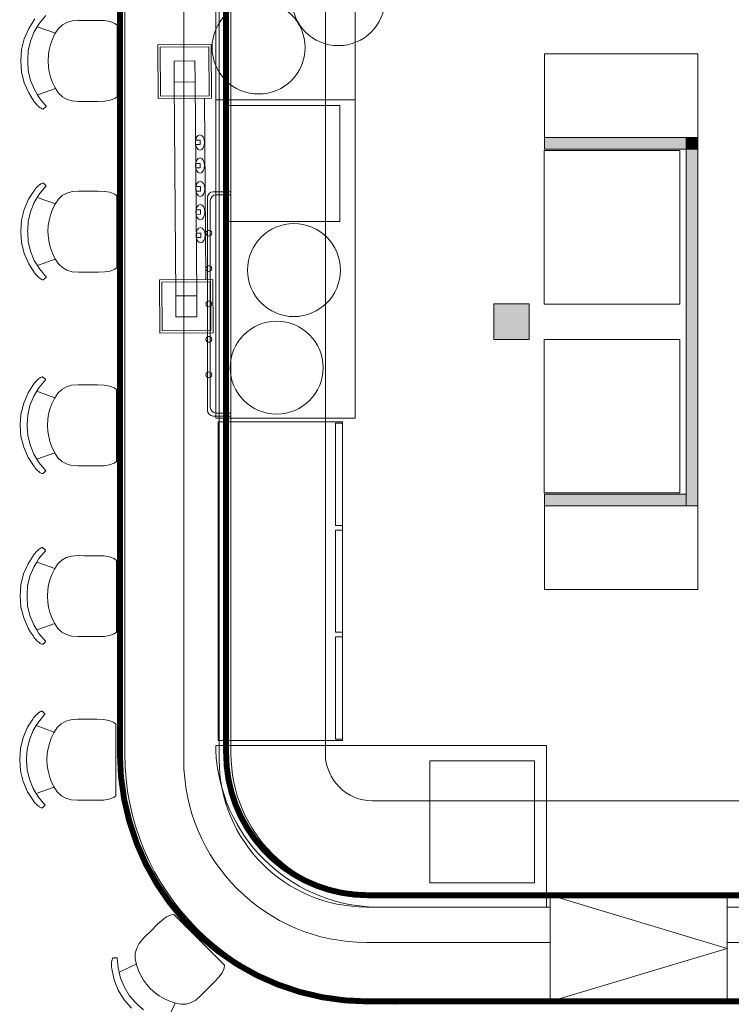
# Model space of a CAD drawing. Header units: millimetres. Extents: x -750 to 72845, y -24282 to 18874.
# Tile 74 of 154: x 54891 to 57955, y 6233 to 10472. Entities that reach past the tile are written whole.
import ezdxf

# ---------------------------------------------------------------- set-up
doc = ezdxf.new("R2010")
doc.units = ezdxf.units.MM
doc.header["$MEASUREMENT"] = 0
doc.linetypes.add('DASHED', pattern=[19.05, 12.7, -6.35])
doc.layers.add('E Floor Lighting', color=5, linetype='DASHED')
doc.layers.add('IRISH HOUSE_HYD AIRPORT_DRAINAGE LAYOUT 1$0$GREY SCALE', color=8, linetype='Continuous')
doc.layers.add('IRISH HOUSE_HYD AIRPORT_DRAINAGE LAYOUT 1$0$GREYSCALE', color=8, linetype='Continuous', lineweight=0)
doc.layers.add('M-MEP-ELPR-EQUIP', color=6, linetype='Continuous', lineweight=20)

# ---------------------------------------------------------------- blocks, each defined once
blk = doc.blocks.new('IRISH HOUSE_HYD AIRPORT_DRAINAGE LAYOUT 1$0$FLOOR PLAN')
at = {"layer": 'IRISH HOUSE_HYD AIRPORT_DRAINAGE LAYOUT 1$0$GREYSCALE', "lineweight": 0}
for points in [[(7149.8, 9964.3), (7760.8, 9964.3), (7760.8, 9914.3), (7149.8, 9914.3)], [(7760.8, 9964.3), (7810.8, 9964.3), (7810.8, 9914.3), (7760.8, 9914.3)], [(7760.8, 9914.3), (7810.8, 9914.3), (7810.8, 9964.3), (7760.8, 9964.3)], [(7760.8, 9914.2), (7810.8, 9914.2), (7810.8, 9964.2), (7760.8, 9964.2)], [(7760.8, 9914.3), (7810.8, 9914.3), (7810.8, 8379.3), (7760.8, 8379.3)], [(7149.8, 8429.3), (7760.8, 8429.3), (7760.8, 8379.3), (7149.8, 8379.3)]]:
    blk.add_hatch(color=8, dxfattribs=at).paths.add_polyline_path(points)
at = {"layer": 'IRISH HOUSE_HYD AIRPORT_DRAINAGE LAYOUT 1$0$GREYSCALE', "lineweight": 0, "ltscale": 0.25}
h = blk.add_hatch(color=8, dxfattribs=at)
h.dxf.hatch_style = 1
h.paths.add_polyline_path([(6932, 9247.9), (6932, 9095.5), (7084.4, 9095.5), (7084.4, 9247.9)])
at = {"layer": 'IRISH HOUSE_HYD AIRPORT_DRAINAGE LAYOUT 1$0$GREYSCALE', "color": 8, "lineweight": 0, "ltscale": 0.25}
for p, q in [((5343.3, 11111.3), (5343.3, 7312.2)), ((5800.5, 7312.2), (5800.5, 11111.3)), ((5800.5, 11111.3), (5800.5, 7312.2)), ((6206.9, 7312.2), (6206.9, 11111.3)), ((7149.8, 10324.3), (7810.8, 10324.3)), ((7149.8, 10324.3), (7810.8, 10324.3)), ((7149.8, 9964.2), (7149.8, 10324.3)), ((7810.8, 10324.3), (7810.8, 9964.2)), ((7810.8, 9964.2), (7149.8, 9964.2)), ((5724.3, 9730.5), (5800.5, 9730.5)), ((5737, 9717.8), (5800.5, 9717.8)), ((5698.9, 8790.7), (5698.9, 9705.1)), ((5711.6, 8803.4), (5711.6, 9692.4)), ((6932, 9247.9), (7084.4, 9247.9)), ((6932, 9095.5), (6932, 9247.9)), ((7084.4, 9247.9), (7084.4, 9095.5)), ((7084.4, 9095.5), (6932, 9095.5)), ((5800.5, 8778), (5737, 8778)), ((5800.5, 8765.3), (5724.3, 8765.3)), ((7810.8, 8379.4), (7149.8, 8379.4)), ((7149.8, 8379.4), (7149.8, 8019.3)), ((7149.8, 8379.3), (7810.8, 8379.3)), ((7810.8, 8019.3), (7810.8, 8379.4)), ((7149.8, 8019.3), (7810.8, 8019.3)), ((7149.8, 8019.3), (7810.8, 8019.3)), ((11786.7, 7109), (6410.1, 7109)), ((7174.4, 6702.6), (6410.1, 6702.6)), ((6410.1, 6702.6), (11786.7, 6702.6)), ((7174.4, 6245.4), (7174.4, 6702.6)), ((7936.4, 6702.6), (7174.4, 6702.6)), ((7174.4, 6702.6), (7174.4, 6245.4)), ((7936.4, 6245.4), (7936.4, 6702.6)), ((7936.4, 6245.4), (7936.4, 6702.6)), ((7936.4, 6702.6), (11787.1, 6702.6)), ((6410.1, 6245.4), (7174.4, 6245.4)), ((7174.4, 6245.4), (7936.4, 6245.4)), ((11787.1, 6245.4), (7936.4, 6245.4))]:
    blk.add_line(p, q, dxfattribs=at)
at = {"layer": 'IRISH HOUSE_HYD AIRPORT_DRAINAGE LAYOUT 1$0$GREYSCALE', "color": 8, "lineweight": 0, "ltscale": 0.2}
for p, q in [((5597.3, 7286.8), (5597.3, 11136.7)), ((5749.7, 11136.7), (5749.7, 7286.8)), ((5735.2, 7346.7), (5735.2, 7327)), ((7159.2, 7346.7), (5735.2, 7346.7)), ((7159.2, 6651.8), (7159.2, 7346.7)), ((7174.4, 6702.6), (7936.4, 6474)), ((6384.7, 6651.8), (7174.4, 6651.8)), ((6410.4, 6651.8), (7159.2, 6651.8)), ((7174.4, 6651.8), (7174.4, 6499.4)), ((7936.4, 6499.4), (7936.4, 6651.8)), ((7936.4, 6651.8), (11787.1, 6651.8)), ((7174.4, 6499.4), (6384.7, 6499.4)), ((11787.1, 6499.4), (7936.4, 6499.4)), ((7936.4, 6474), (7174.4, 6245.4))]:
    blk.add_line(p, q, dxfattribs=at)
at = {"layer": 'IRISH HOUSE_HYD AIRPORT_DRAINAGE LAYOUT 1$0$GREYSCALE', "color": 8, "lineweight": 0, "ltscale": 25}
for p, q in [((5735.4, 11092.7, -59), (5735.4, 10126.2, -59)), ((6335.4, 10126.2, -59), (6335.4, 11092.7, -59)), ((5715.2, 10364.3, -9.5), (5485.2, 10362.7, -9.5)), ((5485.2, 10362.7, -9.5), (5486.9, 10132.7, -9.5)), ((5705.3, 10354.2, -9.5), (5495.3, 10352.7, -9.5)), ((5495.3, 10352.7, -9.5), (5496.8, 10142.7, -9.5)), ((5706.8, 10144.2, -9.5), (5705.3, 10354.2, -9.5)), ((5716.9, 10134.3, -9.5), (5715.2, 10364.3, -9.5)), ((5645.7, 10293.8, -9.5), (5555.7, 10293.2, -9.5)), ((5555.7, 10293.2, -9.5), (5556.4, 10203.2, -9.5)), ((5646.4, 10203.8, -9.5), (5645.7, 10293.8, -9.5)), ((5556.4, 10203.2, -9.5), (5646.4, 10203.8, -9.5)), ((5646.4, 10203.8, -9.5), (5556.4, 10203.2, -9.5)), ((5556.4, 10203.2, -9.5), (5563, 9282.2, -9.5)), ((5653, 9282.8, -9.5), (5646.4, 10203.8, -9.5)), ((5486.9, 10132.7, -9.5), (5716.9, 10134.3, -9.5)), ((5496.8, 10142.7, -9.5), (5706.8, 10144.2, -9.5)), ((5691.9, 9352.2, -9.5), (5686.4, 10134.1, -9.5)), ((5735.4, 10126.2, -59), (5735.4, 8756.3, -59)), ((6335.4, 10126.2, -59), (5735.4, 10126.2, -59)), ((5735.4, 10126.2, -59), (6335.4, 10126.2, -59)), ((6268.8, 10102.3, -59), (5768.8, 10102.3, -59)), ((5768.8, 10102.3, -59), (5768.8, 9602.3, -59)), ((6268.8, 9602.3, -59), (6268.8, 10102.3, -59)), ((6335.4, 8756.3, -59), (6335.4, 10126.2, -59)), ((5648.2, 9953.1, -9.5), (5667.7, 9953.2, -9.5)), ((5648.3, 9933.6, -9.5), (5648.2, 9953.1, -9.5)), ((5667.8, 9933.7, -9.5), (5648.3, 9933.6, -9.5)), ((5667.7, 9953.2, -9.5), (5667.8, 9933.7, -9.5)), ((5648.9, 9853.1, -9.5), (5668.4, 9853.2, -9.5)), ((5649, 9833.6, -9.5), (5648.9, 9853.1, -9.5)), ((5668.5, 9833.7, -9.5), (5649, 9833.6, -9.5)), ((5668.4, 9853.2, -9.5), (5668.5, 9833.7, -9.5)), ((5649.6, 9753.1, -9.5), (5669.1, 9753.2, -9.5)), ((5649.7, 9733.6, -9.5), (5649.6, 9753.1, -9.5)), ((5669.1, 9753.2, -9.5), (5669.2, 9733.7, -9.5)), ((5669.2, 9733.7, -9.5), (5649.7, 9733.6, -9.5)), ((5669.8, 9653.2, -9.5), (5650.3, 9653.1, -9.5)), ((5650.3, 9653.1, -9.5), (5650.5, 9633.6, -9.5)), ((5650.5, 9633.6, -9.5), (5670, 9633.7, -9.5)), ((5670, 9633.7, -9.5), (5669.8, 9653.2, -9.5)), ((5768.8, 9602.3, -59), (6268.8, 9602.3, -59)), ((5670.5, 9553.2, -9.5), (5651, 9553.1, -9.5)), ((5651, 9553.1, -9.5), (5651.2, 9533.6, -9.5)), ((5670.7, 9533.7, -9.5), (5670.5, 9553.2, -9.5)), ((5651.2, 9533.6, -9.5), (5670.7, 9533.7, -9.5)), ((5492.5, 9351.7, -9.5), (5722.5, 9353.3, -9.5)), ((5494.1, 9121.7, -9.5), (5492.5, 9351.7, -9.5)), ((5502.5, 9341.8, -9.5), (5712.5, 9343.3, -9.5)), ((5504.1, 9131.8, -9.5), (5502.5, 9341.8, -9.5)), ((5712.5, 9343.3, -9.5), (5714.1, 9133.3, -9.5)), ((5722.5, 9353.3, -9.5), (5724.1, 9123.3, -9.5)), ((5563, 9282.2, -9.5), (5653, 9282.8, -9.5)), ((5563, 9282.2, -9.5), (5653, 9282.8, -9.5)), ((5653, 9282.8, -9.5), (5653.6, 9192.8, -9.5)), ((5563.6, 9192.2, -9.5), (5563, 9282.2, -9.5)), ((5653.6, 9192.8, -9.5), (5563.6, 9192.2, -9.5)), ((5724.1, 9123.3, -9.5), (5494.1, 9121.7, -9.5)), ((5714.1, 9133.3, -9.5), (5504.1, 9131.8, -9.5)), ((5735.4, 8756.3, -59), (6335.4, 8756.3, -59))]:
    blk.add_line(p, q, dxfattribs=at)
at = {"layer": 'IRISH HOUSE_HYD AIRPORT_DRAINAGE LAYOUT 1$0$GREYSCALE', "color": 8, "lineweight": 0}
for p, q in [((4956, 10474.6), (4952, 10468.4)), ((5004.3, 10489.9), (4976.4, 10456.6)), ((4929.7, 10433.9), (4910.5, 10389.6)), ((4952, 10468.4), (4929.7, 10433.9)), ((4967, 10441.1), (4954, 10419.6)), ((4976.4, 10456.6), (4967, 10441.1)), ((5044.9, 10413.6), (4967, 10441.1)), ((5042.9, 10410.6), (5057.8, 10433.5)), ((5074.9, 10449.1), (5057.8, 10433.5)), ((5094.3, 10460.1), (5074.9, 10449.1)), ((5116.6, 10466.7), (5094.3, 10460.1)), ((5145.2, 10468.4), (5116.6, 10466.7)), ((5145.2, 10468.4), (5170, 10468.4)), ((5170.1, 10468.4), (5170, 10468.4)), ((5196.7, 10468.4), (5170.1, 10468.4)), ((5197.1, 10468.4), (5196.7, 10468.4)), ((5228.5, 10468.3), (5197.1, 10468.4)), ((5256.8, 10467.4), (5228.5, 10468.3)), ((5280, 10463.6), (5256.8, 10467.4)), ((5300.3, 10455.8), (5280, 10463.6)), ((5310.2, 10448.1), (5300.3, 10455.8)), ((5310.2, 10448.1), (5310.2, 10139.5)), ((5310.8, 10447.7), (5310.4, 10447.9)), ((4910.5, 10389.6), (4898.8, 10343)), ((4954, 10419.6), (4937.6, 10379.7)), ((5023.7, 10364.4), (5031.7, 10387)), ((5031.7, 10387), (5042.9, 10410.6)), ((4895.9, 10295), (4898.8, 10343)), ((4937.6, 10379.7), (4927.7, 10337.8)), ((5014.6, 10321), (5018, 10342.3)), ((5018, 10342.3), (5023.7, 10364.4)), ((4925.6, 10300), (4925.4, 10295)), ((4925.7, 10300.8), (4925.6, 10300)), ((4927.7, 10337.8), (4925.7, 10300.8)), ((5013.2, 10294.4), (5014.6, 10321)), ((4895.9, 10295), (4899, 10247.1)), ((4925.7, 10290), (4925.4, 10295)), ((4925.7, 10289.2), (4925.7, 10290)), ((4927.8, 10252.2), (4925.7, 10289.2)), ((5014.7, 10267.8), (5013.2, 10294.4)), ((5018.1, 10246.4), (5014.7, 10267.8)), ((4910.8, 10200.4), (4899, 10247.1)), ((4937.8, 10210.3), (4927.8, 10252.2)), ((5023.8, 10224.3), (5018.1, 10246.4)), ((5032, 10201.7), (5023.8, 10224.3)), ((4930.1, 10156.1), (4910.8, 10200.4)), ((4954.3, 10170.4), (4937.8, 10210.3)), ((5044.7, 10175.9), (4967.4, 10148.7)), ((5043.2, 10178.1), (5032, 10201.7)), ((5058.2, 10155.2), (5043.2, 10178.1)), ((4941, 10139.2), (4930.1, 10156.1)), ((4952.4, 10121.5), (4941, 10139.2)), ((4967.4, 10148.7), (4954.3, 10170.4)), ((4976.8, 10133.3), (4967.4, 10148.7)), ((5004.8, 10099.9), (4976.8, 10133.3)), ((5075.3, 10139.5), (5058.2, 10155.2)), ((5094.8, 10128.5), (5075.3, 10139.5)), ((5300.7, 10132.2), (5280.4, 10124.5)), ((5310.2, 10139.5), (5300.7, 10132.2)), ((5310.8, 10140), (5310.4, 10139.7)), ((4956.4, 10115.3), (4952.4, 10121.5)), ((4956.4, 10115.3), (4960.1, 10110.8)), ((4963.9, 10106.4), (4960.1, 10110.8)), ((4967.8, 10102.4), (4963.9, 10106.4)), ((4971.8, 10098.7), (4967.8, 10102.4)), ((4975.6, 10095.4), (4971.8, 10098.7)), ((4979.2, 10092.6), (4975.6, 10095.4)), ((4979.8, 10092.2), (4979.2, 10092.6)), ((4982.4, 10090.4), (4979.8, 10092.2)), ((4982.4, 10090.4), (4983.1, 10090)), ((4985.9, 10088.3), (4983.1, 10090)), ((4988.3, 10087.3), (4985.9, 10088.3)), ((5004.7, 10097.3), (4994.2, 10087.5)), ((5004.7, 10097.3), (5005.2, 10098.1)), ((5005.2, 10099.1), (5004.8, 10099.9)), ((5005.2, 10098.1), (5005.2, 10099.1)), ((5117, 10121.7), (5094.8, 10128.5)), ((5145.7, 10120), (5117, 10121.7)), ((5145.7, 10120), (5197.2, 10119.9)), ((5197.6, 10119.9), (5197.2, 10119.9)), ((5228.9, 10119.8), (5197.6, 10119.9)), ((5257.2, 10120.7), (5228.9, 10119.8)), ((5280.4, 10124.5), (5257.2, 10120.7)), ((4990, 10087), (4988.3, 10087.3)), ((4991, 10087), (4990, 10087)), ((4993.3, 10087), (4991, 10087)), ((4994.2, 10087.5), (4993.3, 10087)), ((7149.8, 9964.3), (7760.8, 9964.3)), ((7149.8, 9914.3), (7149.8, 9964.3)), ((7149.8, 9964.3), (7149.8, 9914.3)), ((7810.8, 9964.3), (7149.8, 9964.3)), ((7760.8, 8469.3), (7760.8, 9964.3)), ((7760.8, 9964.3), (7760.8, 9914.3)), ((7760.8, 9964.3), (7810.8, 9964.3)), ((7760.8, 9914.3), (7760.8, 9964.3)), ((7810.8, 9964.3), (7760.8, 9964.3)), ((7760.8, 9964.3), (7760.8, 9914.3)), ((7810.8, 9964.2), (7760.8, 9964.2)), ((7760.8, 9964.2), (7760.8, 9914.2)), ((7810.8, 8469.3), (7810.8, 9964.3)), ((7810.8, 9964.3), (7810.8, 8469.3)), ((7810.8, 9964.3), (7810.8, 9914.3)), ((7810.8, 8379.3), (7810.8, 9964.3)), ((7810.8, 9914.3), (7810.8, 9964.3)), ((7810.8, 9914.2), (7810.8, 9964.2)), ((7148.4, 9907.8), (7148.4, 9247.4)), ((7732.6, 9907.8), (7148.4, 9907.8)), ((7760.8, 9914.3), (7149.8, 9914.3)), ((7149.8, 9914.3), (7760.8, 9914.3)), ((7732.6, 9247.4), (7732.6, 9907.8)), ((7760.8, 9914.3), (7810.8, 9914.3)), ((7760.8, 8379.3), (7760.8, 9914.3)), ((7810.8, 9914.3), (7760.8, 9914.3)), ((7760.8, 9914.3), (7760.8, 8429.3)), ((7760.8, 9914.3), (7810.8, 9914.3)), ((7760.8, 9914.2), (7810.8, 9914.2)), ((7810.8, 9914.3), (7810.8, 8379.3)), ((4963.1, 9748.6), (4959.3, 9744.2)), ((4967, 9752.6), (4963.1, 9748.6)), ((4971, 9756.3), (4967, 9752.6)), ((4974.8, 9759.6), (4971, 9756.3)), ((4978.3, 9762.3), (4974.8, 9759.6)), ((5004, 9755), (4976.1, 9721.7)), ((4979, 9762.8), (4978.3, 9762.3)), ((4981.6, 9764.5), (4979, 9762.8)), ((4981.6, 9764.5), (4982.3, 9765)), ((4985.1, 9766.6), (4982.3, 9765)), ((4987.4, 9767.6), (4985.1, 9766.6)), ((4989.2, 9767.9), (4987.4, 9767.6)), ((4990.2, 9767.9), (4989.2, 9767.9)), ((4992.5, 9767.9), (4990.2, 9767.9)), ((4993.3, 9767.5), (4992.5, 9767.9)), ((5003.9, 9757.6), (4993.3, 9767.5)), ((5003.9, 9757.6), (5004.4, 9756.8)), ((5004.4, 9755.8), (5004, 9755)), ((5004.4, 9756.8), (5004.4, 9755.8)), ((4951.7, 9733.5), (4929.4, 9699)), ((4955.7, 9739.7), (4951.7, 9733.5)), ((4966.7, 9706.2), (4953.7, 9684.7)), ((4955.7, 9739.7), (4959.3, 9744.2)), ((4976.1, 9721.7), (4966.7, 9706.2)), ((5044.6, 9678.7), (4966.7, 9706.2)), ((5074.6, 9714.2), (5057.6, 9698.5)), ((5094, 9725.2), (5074.6, 9714.2)), ((5116.3, 9731.8), (5094, 9725.2)), ((5144.9, 9733.5), (5116.3, 9731.8)), ((5144.9, 9733.5), (5169.7, 9733.5)), ((5169.8, 9733.5), (5169.7, 9733.5)), ((5196.4, 9733.5), (5169.8, 9733.5)), ((5196.8, 9733.5), (5196.4, 9733.5)), ((5228.2, 9733.4), (5196.8, 9733.5)), ((5256.5, 9732.5), (5228.2, 9733.4)), ((5279.7, 9728.7), (5256.5, 9732.5)), ((5300, 9720.9), (5279.7, 9728.7)), ((5309.9, 9713.2), (5300, 9720.9)), ((5309.9, 9713.2), (5309.9, 9404.6)), ((5310.5, 9712.8), (5310.1, 9713)), ((4929.4, 9699), (4910.2, 9654.7)), ((4953.7, 9684.7), (4937.3, 9644.8)), ((5031.4, 9652.1), (5042.6, 9675.6)), ((5042.6, 9675.6), (5057.6, 9698.5)), ((4910.2, 9654.7), (4898.5, 9608.1)), ((4937.3, 9644.8), (4927.4, 9602.9)), ((5017.7, 9607.4), (5023.4, 9629.5)), ((5023.4, 9629.5), (5031.4, 9652.1)), ((4895.6, 9560.1), (4898.5, 9608.1)), ((4927.4, 9602.9), (4925.4, 9565.9)), ((5012.9, 9559.5), (5014.3, 9586.1)), ((5014.3, 9586.1), (5017.7, 9607.4)), ((4895.6, 9560.1), (4898.7, 9512.2)), ((4925.4, 9565.1), (4925.1, 9560.1)), ((4925.4, 9555.1), (4925.1, 9560.1)), ((4925.4, 9565.9), (4925.4, 9565.1)), ((4925.4, 9554.3), (4925.4, 9555.1)), ((4927.5, 9517.3), (4925.4, 9554.3)), ((5014.4, 9532.9), (5012.9, 9559.5)), ((4910.5, 9465.5), (4898.7, 9512.2)), ((4937.5, 9475.4), (4927.5, 9517.3)), ((5017.8, 9511.5), (5014.4, 9532.9)), ((5023.5, 9489.4), (5017.8, 9511.5)), ((4929.8, 9421.2), (4910.5, 9465.5)), ((4954, 9435.5), (4937.5, 9475.4)), ((5031.7, 9466.8), (5023.5, 9489.4)), ((5042.9, 9443.2), (5031.7, 9466.8)), ((4940.7, 9404.3), (4929.8, 9421.2)), ((4967.1, 9413.8), (4954, 9435.5)), ((5044.4, 9441), (4967.1, 9413.8)), ((4976.5, 9398.4), (4967.1, 9413.8)), ((5057.9, 9420.3), (5042.9, 9443.2)), ((5075, 9404.6), (5057.9, 9420.3)), ((4952.1, 9386.6), (4940.7, 9404.3)), ((4956.1, 9380.4), (4952.1, 9386.6)), ((4956.1, 9380.4), (4959.8, 9375.9)), ((4963.6, 9371.5), (4959.8, 9375.9)), ((4967.5, 9367.5), (4963.6, 9371.5)), ((4971.5, 9363.8), (4967.5, 9367.5)), ((5004.5, 9365), (4976.5, 9398.4)), ((5094.5, 9393.5), (5075, 9404.6)), ((5116.7, 9386.8), (5094.5, 9393.5)), ((5145.4, 9385.1), (5116.7, 9386.8)), ((5145.4, 9385.1), (5196.9, 9385)), ((5197.3, 9385), (5196.9, 9385)), ((5228.6, 9384.9), (5197.3, 9385)), ((5256.9, 9385.8), (5228.6, 9384.9)), ((5280.1, 9389.6), (5256.9, 9385.8)), ((5300.4, 9397.3), (5280.1, 9389.6)), ((5309.9, 9404.6), (5300.4, 9397.3)), ((5310.5, 9405.1), (5310.1, 9404.8)), ((4975.3, 9360.5), (4971.5, 9363.8)), ((4978.9, 9357.7), (4975.3, 9360.5)), ((4979.5, 9357.3), (4978.9, 9357.7)), ((4982.1, 9355.5), (4979.5, 9357.3)), ((4982.1, 9355.5), (4982.8, 9355.1)), ((4985.6, 9353.4), (4982.8, 9355.1)), ((4988, 9352.4), (4985.6, 9353.4)), ((4989.7, 9352.1), (4988, 9352.4)), ((4990.7, 9352.1), (4989.7, 9352.1)), ((4993, 9352.1), (4990.7, 9352.1)), ((4993.9, 9352.6), (4993, 9352.1)), ((5004.4, 9362.4), (4993.9, 9352.6)), ((5004.4, 9362.4), (5004.9, 9363.2)), ((5004.9, 9364.2), (5004.5, 9365)), ((5004.9, 9363.2), (5004.9, 9364.2)), ((7148.4, 9247.4), (7732.6, 9247.4)), ((7149.3, 9094.6, 83.9), (7149.3, 8434.2, 83.9)), ((7733.5, 9094.6, 83.9), (7149.3, 9094.6, 83.9)), ((7733.5, 8434.2, 83.9), (7733.5, 9094.6, 83.9)), ((4953.6, 8905.5), (4949.6, 8899.2)), ((4953.6, 8905.5), (4957.3, 8910)), ((4961.1, 8914.3), (4957.3, 8910)), ((4965, 8918.3), (4961.1, 8914.3)), ((4968.9, 8922), (4965, 8918.3)), ((4972.7, 8925.3), (4968.9, 8922)), ((4976.3, 8928.1), (4972.7, 8925.3)), ((5001.9, 8920.7), (4974, 8887.4)), ((4977, 8928.5), (4976.3, 8928.1)), ((4979.5, 8930.2), (4977, 8928.5)), ((4979.5, 8930.2), (4980.2, 8930.7)), ((4983.1, 8932.3), (4980.2, 8930.7)), ((4985.4, 8933.3), (4983.1, 8932.3)), ((4987.1, 8933.6), (4985.4, 8933.3)), ((4988.2, 8933.7), (4987.1, 8933.6)), ((4990.4, 8933.7), (4988.2, 8933.7)), ((4991.3, 8933.2), (4990.4, 8933.7)), ((5001.9, 8923.4), (4991.3, 8933.2)), ((5001.9, 8923.4), (5002.4, 8922.5)), ((5002.4, 8921.6), (5001.9, 8920.7)), ((5002.4, 8922.5), (5002.4, 8921.6)), ((4927.4, 8864.7), (4908.2, 8820.5)), ((4949.6, 8899.2), (4927.4, 8864.7)), ((4964.7, 8871.9), (4951.6, 8850.4)), ((4974, 8887.4), (4964.7, 8871.9)), ((5042.5, 8844.4), (4964.7, 8871.9)), ((5040.6, 8841.4), (5055.5, 8864.3)), ((5072.5, 8879.9), (5055.5, 8864.3)), ((5092, 8890.9), (5072.5, 8879.9)), ((5114.3, 8897.6), (5092, 8890.9)), ((5142.9, 8899.3), (5114.3, 8897.6)), ((5142.9, 8899.3), (5167.6, 8899.2)), ((5167.8, 8899.2), (5167.6, 8899.2)), ((5194.4, 8899.2), (5167.8, 8899.2)), ((5194.8, 8899.2), (5194.4, 8899.2)), ((5226.1, 8899.1), (5194.8, 8899.2)), ((5254.5, 8898.2), (5226.1, 8899.1)), ((5277.7, 8894.4), (5254.5, 8898.2)), ((5298, 8886.6), (5277.7, 8894.4)), ((5307.8, 8879), (5298, 8886.6)), ((5307.8, 8879), (5307.8, 8570.3)), ((5308.5, 8878.5), (5308.1, 8878.8)), ((4908.2, 8820.5), (4896.5, 8773.8)), ((4951.6, 8850.4), (4935.3, 8810.5)), ((5021.3, 8795.2), (5029.4, 8817.8)), ((5029.4, 8817.8), (5040.6, 8841.4)), ((4893.6, 8725.9), (4896.5, 8773.8)), ((4935.3, 8810.5), (4925.4, 8768.7)), ((5015.7, 8773.2), (5021.3, 8795.2)), ((4923.4, 8731.6), (4923.3, 8730.8)), ((4925.4, 8768.7), (4923.4, 8731.6)), ((5010.8, 8725.2), (5012.3, 8751.8)), ((5012.3, 8751.8), (5015.7, 8773.2)), ((4893.6, 8725.9), (4896.6, 8677.9)), ((4923.3, 8730.8), (4923.1, 8725.8)), ((4923.3, 8720.8), (4923.1, 8725.8)), ((4923.4, 8720), (4923.3, 8720.8)), ((4925.5, 8683), (4923.4, 8720)), ((5012.4, 8698.6), (5010.8, 8725.2)), ((5015.8, 8677.2), (5012.4, 8698.6)), ((4908.5, 8631.2), (4896.6, 8677.9)), ((4935.5, 8641.1), (4925.5, 8683)), ((5021.5, 8655.1), (5015.8, 8677.2)), ((5029.7, 8632.5), (5021.5, 8655.1)), ((4927.8, 8586.9), (4908.5, 8631.2)), ((4952, 8601.2), (4935.5, 8641.1)), ((5042.3, 8606.7), (4965.1, 8579.5)), ((5040.9, 8608.9), (5029.7, 8632.5)), ((5055.9, 8586), (5040.9, 8608.9)), ((4938.6, 8570), (4927.8, 8586.9)), ((4950.1, 8552.3), (4938.6, 8570)), ((4965.1, 8579.5), (4952, 8601.2)), ((4974.4, 8564.1), (4965.1, 8579.5)), ((5002.4, 8530.7), (4974.4, 8564.1)), ((5072.9, 8570.3), (5055.9, 8586)), ((5092.4, 8559.3), (5072.9, 8570.3)), ((5298.4, 8563), (5278.1, 8555.3)), ((5307.8, 8570.3), (5298.4, 8563)), ((5308.5, 8570.8), (5308.1, 8570.5)), ((4954.1, 8546.1), (4950.1, 8552.3)), ((4954.1, 8546.1), (4957.7, 8541.6)), ((4961.6, 8537.3), (4957.7, 8541.6)), ((4965.5, 8533.2), (4961.6, 8537.3)), ((4969.4, 8529.5), (4965.5, 8533.2)), ((4973.3, 8526.2), (4969.4, 8529.5)), ((4976.8, 8523.5), (4973.3, 8526.2)), ((4977.5, 8523), (4976.8, 8523.5)), ((4980.1, 8521.2), (4977.5, 8523)), ((4980.1, 8521.2), (4980.8, 8520.8)), ((4983.6, 8519.2), (4980.8, 8520.8)), ((5002.4, 8528.1), (4991.9, 8518.3)), ((5002.9, 8529.9), (5002.4, 8530.7)), ((5002.4, 8528.1), (5002.9, 8528.9)), ((5002.9, 8528.9), (5002.9, 8529.9)), ((5114.7, 8552.5), (5092.4, 8559.3)), ((5143.4, 8550.8), (5114.7, 8552.5)), ((5143.4, 8550.8), (5194.8, 8550.7)), ((5195.3, 8550.7), (5194.8, 8550.7)), ((5226.6, 8550.7), (5195.3, 8550.7)), ((5254.9, 8551.5), (5226.6, 8550.7)), ((5278.1, 8555.3), (5254.9, 8551.5)), ((4986, 8518.2), (4983.6, 8519.2)), ((4987.7, 8517.8), (4986, 8518.2)), ((4988.7, 8517.8), (4987.7, 8517.8)), ((4991, 8517.8), (4988.7, 8517.8)), ((4991.9, 8518.3), (4991, 8517.8)), ((7149.3, 8434.2, 83.9), (7733.5, 8434.2, 83.9)), ((7760.8, 8429.3), (7149.8, 8429.3)), ((7149.8, 8429.3), (7149.8, 8379.3)), ((7149.8, 8379.3), (7810.8, 8379.3)), ((7810.8, 8379.3), (7760.8, 8379.3)), ((4964.7, 8183.4), (4960.8, 8179.4)), ((4968.6, 8187.1), (4964.7, 8183.4)), ((4972.4, 8190.4), (4968.6, 8187.1)), ((4976, 8193.1), (4972.4, 8190.4)), ((5001.6, 8185.8), (4973.7, 8152.5)), ((4976.7, 8193.6), (4976, 8193.1)), ((4979.2, 8195.3), (4976.7, 8193.6)), ((4979.2, 8195.3), (4979.9, 8195.8)), ((4982.8, 8197.4), (4979.9, 8195.8)), ((4985.1, 8198.4), (4982.8, 8197.4)), ((4986.8, 8198.7), (4985.1, 8198.4)), ((4987.9, 8198.8), (4986.8, 8198.7)), ((4990.1, 8198.8), (4987.9, 8198.8)), ((4991, 8198.3), (4990.1, 8198.8)), ((5001.6, 8188.5), (4991, 8198.3)), ((5001.6, 8188.5), (5002.1, 8187.6)), ((5002.1, 8186.6), (5001.6, 8185.8)), ((5002.1, 8187.6), (5002.1, 8186.6)), ((4949.3, 8164.3), (4927.1, 8129.8)), ((4953.4, 8170.6), (4949.3, 8164.3)), ((4953.4, 8170.6), (4957, 8175.1)), ((4960.8, 8179.4), (4957, 8175.1)), ((4973.7, 8152.5), (4964.4, 8137)), ((5072.2, 8145), (5055.2, 8129.4)), ((5091.7, 8156), (5072.2, 8145)), ((5114, 8162.7), (5091.7, 8156)), ((5142.6, 8164.4), (5114, 8162.7)), ((5142.6, 8164.4), (5167.3, 8164.3)), ((5167.5, 8164.3), (5167.3, 8164.3)), ((5194.1, 8164.3), (5167.5, 8164.3)), ((5194.5, 8164.3), (5194.1, 8164.3)), ((5225.8, 8164.2), (5194.5, 8164.3)), ((5254.2, 8163.3), (5225.8, 8164.2)), ((5277.4, 8159.5), (5254.2, 8163.3)), ((5297.7, 8151.7), (5277.4, 8159.5)), ((5307.5, 8144.1), (5297.7, 8151.7)), ((5307.5, 8144.1), (5307.5, 7835.4)), ((5308.2, 8143.6), (5307.8, 8143.9)), ((4927.1, 8129.8), (4907.9, 8085.6)), ((4951.4, 8115.5), (4935, 8075.6)), ((4964.4, 8137), (4951.4, 8115.5)), ((5042.3, 8109.5), (4964.4, 8137)), ((5029.1, 8082.9), (5040.3, 8106.5)), ((5040.3, 8106.5), (5055.2, 8129.4)), ((4907.9, 8085.6), (4896.2, 8038.9)), ((4935, 8075.6), (4925.1, 8033.8)), ((5015.4, 8038.2), (5021, 8060.3)), ((5021, 8060.3), (5029.1, 8082.9)), ((4893.3, 7991), (4896.2, 8038.9)), ((4925.1, 8033.8), (4923.1, 7996.7)), ((5010.5, 7990.3), (5012, 8016.9)), ((5012, 8016.9), (5015.4, 8038.2)), ((4893.3, 7991), (4896.3, 7943)), ((4923, 7995.9), (4922.8, 7990.9)), ((4923, 7985.9), (4922.8, 7990.9)), ((4923.1, 7996.7), (4923, 7995.9)), ((4923.1, 7985.1), (4923, 7985.9)), ((4925.2, 7948.1), (4923.1, 7985.1)), ((5012.1, 7963.7), (5010.5, 7990.3)), ((4908.2, 7896.3), (4896.3, 7943)), ((4935.2, 7906.2), (4925.2, 7948.1)), ((5015.5, 7942.3), (5012.1, 7963.7)), ((5021.2, 7920.2), (5015.5, 7942.3)), ((4927.5, 7852), (4908.2, 7896.3)), ((4951.7, 7866.3), (4935.2, 7906.2)), ((5029.4, 7897.6), (5021.2, 7920.2)), ((5040.6, 7874), (5029.4, 7897.6)), ((4938.3, 7835.1), (4927.5, 7852)), ((4964.8, 7844.6), (4951.7, 7866.3)), ((5042, 7871.8), (4964.8, 7844.6)), ((4974.1, 7829.2), (4964.8, 7844.6)), ((5055.6, 7851.1), (5040.6, 7874)), ((5072.6, 7835.4), (5055.6, 7851.1)), ((4949.8, 7817.4), (4938.3, 7835.1)), ((4953.8, 7811.2), (4949.8, 7817.4)), ((4953.8, 7811.2), (4957.4, 7806.7)), ((4961.3, 7802.3), (4957.4, 7806.7)), ((4965.2, 7798.3), (4961.3, 7802.3)), ((5002.1, 7795.8), (4974.1, 7829.2)), ((5092.1, 7824.4), (5072.6, 7835.4)), ((5114.4, 7817.6), (5092.1, 7824.4)), ((5143.1, 7815.9), (5114.4, 7817.6)), ((5143.1, 7815.9), (5194.5, 7815.8)), ((5195, 7815.8), (5194.5, 7815.8)), ((5226.3, 7815.8), (5195, 7815.8)), ((5254.6, 7816.6), (5226.3, 7815.8)), ((5277.8, 7820.4), (5254.6, 7816.6)), ((5298.1, 7828.1), (5277.8, 7820.4)), ((5307.5, 7835.4), (5298.1, 7828.1)), ((5308.2, 7835.9), (5307.8, 7835.6)), ((4969.1, 7794.6), (4965.2, 7798.3)), ((4973, 7791.3), (4969.1, 7794.6)), ((4976.5, 7788.5), (4973, 7791.3)), ((4977.2, 7788.1), (4976.5, 7788.5)), ((4979.8, 7786.3), (4977.2, 7788.1)), ((4979.8, 7786.3), (4980.5, 7785.9)), ((4983.3, 7784.3), (4980.5, 7785.9)), ((4985.7, 7783.3), (4983.3, 7784.3)), ((4987.4, 7782.9), (4985.7, 7783.3)), ((4988.4, 7782.9), (4987.4, 7782.9)), ((4990.7, 7782.9), (4988.4, 7782.9)), ((4991.6, 7783.4), (4990.7, 7782.9)), ((5002.1, 7793.2), (4991.6, 7783.4)), ((5002.6, 7795), (5002.1, 7795.8)), ((5002.1, 7793.2), (5002.6, 7794)), ((5002.6, 7794), (5002.6, 7795)), ((4947.1, 7459.9), (4924.8, 7425.4)), ((4951.1, 7466.2), (4947.1, 7459.9)), ((4951.1, 7466.2), (4954.7, 7470.7)), ((4958.5, 7475), (4954.7, 7470.7)), ((4962.4, 7479), (4958.5, 7475)), ((4966.4, 7482.7), (4962.4, 7479)), ((4970.2, 7486), (4966.4, 7482.7)), ((4973.7, 7488.7), (4970.2, 7486)), ((4999.4, 7481.4), (4971.5, 7448.1)), ((4974.4, 7489.2), (4973.7, 7488.7)), ((4977, 7490.9), (4974.4, 7489.2)), ((4977, 7490.9), (4977.7, 7491.4)), ((4980.5, 7493), (4977.7, 7491.4)), ((4982.9, 7494), (4980.5, 7493)), ((4984.6, 7494.3), (4982.9, 7494)), ((4985.6, 7494.4), (4984.6, 7494.3)), ((4987.9, 7494.4), (4985.6, 7494.4)), ((4988.7, 7493.9), (4987.9, 7494.4)), ((4999.3, 7484.1), (4988.7, 7493.9)), ((4999.3, 7484.1), (4999.8, 7483.2)), ((4999.8, 7482.2), (4999.4, 7481.4)), ((4999.8, 7483.2), (4999.8, 7482.2)), ((5140.3, 7459.9), (5111.7, 7458.3)), ((5140.3, 7459.9), (5165.1, 7459.9)), ((5165.3, 7459.9), (5165.1, 7459.9)), ((5191.8, 7459.9), (5165.3, 7459.9)), ((5192.2, 7459.9), (5191.8, 7459.9)), ((5223.6, 7459.8), (5192.2, 7459.9)), ((5251.9, 7458.9), (5223.6, 7459.8)), ((4924.8, 7425.4), (4905.6, 7381.2)), ((4962.1, 7432.6), (4949.1, 7411.1)), ((4971.5, 7448.1), (4962.1, 7432.6)), ((5040, 7405.1), (4962.1, 7432.6)), ((5038, 7402.1), (5053, 7425)), ((5070, 7440.6), (5053, 7425)), ((5089.4, 7451.6), (5070, 7440.6)), ((5111.7, 7458.3), (5089.4, 7451.6)), ((5275.1, 7455.1), (5251.9, 7458.9)), ((5295.4, 7447.3), (5275.1, 7455.1)), ((5305.3, 7439.7), (5295.4, 7447.3)), ((5305.3, 7439.7), (5305.3, 7131)), ((5305.9, 7439.2), (5305.5, 7439.5)), ((4905.6, 7381.2), (4893.9, 7334.5)), ((4949.1, 7411.1), (4932.7, 7371.2)), ((5018.8, 7355.9), (5026.9, 7378.5)), ((5026.9, 7378.5), (5038, 7402.1)), ((4891.1, 7286.6), (4893.9, 7334.5)), ((4932.7, 7371.2), (4922.8, 7329.4)), ((5009.7, 7312.5), (5013.1, 7333.8)), ((5013.1, 7333.8), (5018.8, 7355.9)), ((4920.8, 7291.5), (4920.5, 7286.5)), ((4922.8, 7329.4), (4920.8, 7292.3)), ((4920.8, 7292.3), (4920.8, 7291.5)), ((5008.3, 7285.9), (5009.7, 7312.5)), ((4891.1, 7286.6), (4894.1, 7238.6)), ((4920.8, 7281.5), (4920.5, 7286.5)), ((4920.8, 7280.7), (4920.8, 7281.5)), ((4922.9, 7243.7), (4920.8, 7280.7)), ((5009.8, 7259.3), (5008.3, 7285.9)), ((5013.2, 7237.9), (5009.8, 7259.3)), ((7107.1, 7281.1, 59), (6657.1, 7281.1, 59)), ((6657.1, 7281.1, 59), (6657.1, 6756.1, 59)), ((7107.1, 6756.1, 59), (7107.1, 7281.1, 59)), ((4905.9, 7191.9), (4894.1, 7238.6)), ((4932.9, 7201.8), (4922.9, 7243.7)), ((5019, 7215.8), (5013.2, 7237.9)), ((5027.1, 7193.2), (5019, 7215.8)), ((4925.2, 7147.6), (4905.9, 7191.9)), ((4949.4, 7161.9), (4932.9, 7201.8)), ((5039.8, 7167.4), (4962.5, 7140.2)), ((5038.3, 7169.6), (5027.1, 7193.2)), ((5053.3, 7146.7), (5038.3, 7169.6)), ((4936.1, 7130.7), (4925.2, 7147.6)), ((4947.5, 7113), (4936.1, 7130.7)), ((4962.5, 7140.2), (4949.4, 7161.9)), ((4971.9, 7124.8), (4962.5, 7140.2)), ((4999.9, 7091.4), (4971.9, 7124.8)), ((5070.4, 7131), (5053.3, 7146.7)), ((5089.9, 7120), (5070.4, 7131)), ((5295.8, 7123.7), (5275.5, 7116)), ((5305.3, 7131), (5295.8, 7123.7)), ((5305.9, 7131.5), (5305.5, 7131.2)), ((4951.5, 7106.8), (4947.5, 7113)), ((4951.5, 7106.8), (4955.2, 7102.3)), ((4959, 7097.9), (4955.2, 7102.3)), ((4962.9, 7093.9), (4959, 7097.9)), ((4966.9, 7090.2), (4962.9, 7093.9)), ((4970.7, 7086.9), (4966.9, 7090.2)), ((4974.3, 7084.1), (4970.7, 7086.9)), ((4974.9, 7083.7), (4974.3, 7084.1)), ((4977.5, 7081.9), (4974.9, 7083.7)), ((4977.5, 7081.9), (4978.2, 7081.5)), ((4981.1, 7079.9), (4978.2, 7081.5)), ((4983.4, 7078.9), (4981.1, 7079.9)), ((4985.1, 7078.5), (4983.4, 7078.9)), ((4986.1, 7078.5), (4985.1, 7078.5)), ((4988.4, 7078.5), (4986.1, 7078.5)), ((4989.3, 7079), (4988.4, 7078.5)), ((4999.8, 7088.8), (4989.3, 7079)), ((4999.8, 7088.8), (5000.3, 7089.6)), ((5000.3, 7090.6), (4999.9, 7091.4)), ((5000.3, 7089.6), (5000.3, 7090.6)), ((5112.1, 7113.2), (5089.9, 7120)), ((5140.8, 7111.5), (5112.1, 7113.2)), ((5140.8, 7111.5), (5192.3, 7111.4)), ((5192.7, 7111.4), (5192.3, 7111.4)), ((5224, 7111.4), (5192.7, 7111.4)), ((5252.3, 7112.2), (5224, 7111.4)), ((5275.5, 7116), (5252.3, 7112.2)), ((6657.1, 6756.1, 59), (7107.1, 6756.1, 59)), ((5543, 6618), (5523.2, 6609.1)), ((5554.8, 6619.5), (5543, 6618)), ((5773.1, 6401.3), (5554.8, 6619.5)), ((5555.6, 6619.6), (5555.2, 6619.6)), ((5483.5, 6576), (5461.4, 6553.8)), ((5504.1, 6595.4), (5483.5, 6576)), ((5523.2, 6609.1), (5504.1, 6595.4)), ((5424.7, 6517.1), (5461.1, 6553.5)), ((5461.4, 6553.8), (5461.1, 6553.5)), ((5405.7, 6495.5), (5394.7, 6475)), ((5424.7, 6517.1), (5405.7, 6495.5)), ((5388.7, 6453.5), (5387.7, 6430.3)), ((5394.7, 6475), (5388.7, 6453.5)), ((5286.7, 6409.1), (5286.5, 6403.7)), ((5286.5, 6403.7), (5286.6, 6398.1)), ((5287, 6414.1), (5286.7, 6409.1)), ((5287.6, 6418.6), (5287, 6414.1)), ((5287.8, 6419.4), (5287.6, 6418.6)), ((5288.4, 6422.5), (5287.8, 6419.4)), ((5288.4, 6422.5), (5288.5, 6423.3)), ((5289.4, 6426.5), (5288.5, 6423.3)), ((5290.3, 6428.8), (5289.4, 6426.5)), ((5291.3, 6430.3), (5290.3, 6428.8)), ((5292, 6431), (5291.3, 6430.3)), ((5293.6, 6432.6), (5292, 6431)), ((5294.6, 6432.9), (5293.6, 6432.6)), ((5309, 6433.4), (5294.6, 6432.9)), ((5309, 6433.4), (5309.9, 6433.2)), ((5309.9, 6433.2), (5310.6, 6432.5)), ((5310.6, 6432.5), (5310.9, 6431.6)), ((5310.9, 6431.6), (5314.7, 6388.2)), ((5392.8, 6406.1), (5319, 6370.7)), ((5387.7, 6430.3), (5393.4, 6403.5)), ((5393.4, 6403.5), (5402.1, 6378.9)), ((5773.1, 6401.3), (5771.5, 6388.9)), ((5773.2, 6402.1), (5773.1, 6401.6)), ((5286.6, 6398.1), (5286.9, 6392.3)), ((5287.6, 6386.5), (5286.9, 6392.3)), ((5287.6, 6386.5), (5289.1, 6379.3)), ((5289.1, 6379.3), (5293.5, 6358.7)), ((5293.5, 6358.7), (5297.8, 6339.1)), ((5314.7, 6388.2), (5319, 6370.7)), ((5319, 6370.7), (5325, 6346.1)), ((5402.1, 6378.9), (5412.3, 6357.1)), ((5762.6, 6369.1), (5749, 6349.9)), ((5771.5, 6388.9), (5762.6, 6369.1)), ((5297.8, 6339.1), (5315.5, 6294.1)), ((5325, 6346.1), (5341.6, 6306.2)), ((5412.3, 6357.1), (5423.9, 6337.5)), ((5423.9, 6337.5), (5436.6, 6319.9)), ((5436.6, 6319.9), (5454.3, 6300)), ((5729.6, 6329.2), (5707.4, 6307.1)), ((5749, 6349.9), (5729.6, 6329.2)), ((5315.5, 6294.1), (5340.2, 6252.7)), ((5341.6, 6306.2), (5364.1, 6269.5)), ((5454.3, 6300), (5474.1, 6282.2)), ((5474.1, 6282.2), (5491.7, 6269.5)), ((5670.8, 6270.3), (5688.3, 6287.8)), ((5688.4, 6288), (5688.3, 6287.8)), ((5707.1, 6306.8), (5688.4, 6288)), ((5707.4, 6307.1), (5707.1, 6306.8)), ((5371.9, 6216.7), (5340.2, 6252.7)), ((5364.1, 6269.5), (5388.8, 6241.8)), ((5388.8, 6241.8), (5389.4, 6241.2)), ((5389.4, 6241.2), (5392.7, 6237.5)), ((5396.4, 6234.2), (5392.7, 6237.5)), ((5397, 6233.6), (5396.4, 6234.2)), ((5424.6, 6208.8), (5397, 6233.6)), ((5491.7, 6269.5), (5511.3, 6257.9)), ((5511.3, 6257.9), (5533, 6247.6)), ((5561, 6238.2), (5525.5, 6163.6)), ((5533, 6247.6), (5557.5, 6238.9)), ((5557.5, 6238.9), (5584.3, 6233.3)), ((5607.4, 6234.2), (5584.3, 6233.3)), ((5628.9, 6240.3), (5607.4, 6234.2)), ((5649.3, 6251.3), (5628.9, 6240.3)), ((5670.8, 6270.3), (5649.3, 6251.3)), ((6197.5, 6233.6), (6197.2, 6233.2)), ((6505.2, 6233.6), (6505.5, 6233.2))]:
    blk.add_line(p, q, dxfattribs=at)
at = {"layer": 'IRISH HOUSE_HYD AIRPORT_DRAINAGE LAYOUT 1$0$GREYSCALE', "color": 8, "lineweight": 0, "ltscale": 125}
for p, q in [((6280.8, 8740.3, -59), (5745.8, 8740.3, -59)), ((5745.8, 8740.3, -59), (5745.8, 7368.3, -59)), ((6250.8, 8734.3, -59), (6250.8, 8294.3, -59)), ((6280.8, 8734.3, -59), (6250.8, 8734.3, -59)), ((6280.8, 7368.3, -59), (6280.8, 8740.3, -59)), ((6280.8, 8294.3, -59), (6280.8, 8734.3, -59)), ((6250.8, 8294.3, -59), (6280.8, 8294.3, -59)), ((6250.8, 7834.3, -59), (6250.8, 8274.3, -59)), ((6250.8, 8274.3, -59), (6280.8, 8274.3, -59)), ((6280.8, 8274.3, -59), (6280.8, 7834.3, -59)), ((6280.8, 7834.3, -59), (6250.8, 7834.3, -59)), ((6250.8, 7374.3, -59), (6250.8, 7814.3, -59)), ((6250.8, 7814.3, -59), (6280.8, 7814.3, -59)), ((6280.8, 7814.3, -59), (6280.8, 7374.3, -59)), ((5745.8, 7368.3, -59), (6280.8, 7368.3, -59)), ((6280.8, 7374.3, -59), (6250.8, 7374.3, -59))]:
    blk.add_line(p, q, dxfattribs=at)
at = {"layer": 'IRISH HOUSE_HYD AIRPORT_DRAINAGE LAYOUT 1$0$GREYSCALE', "color": 8, "lineweight": 0}
for centre in [(6263, 10559.8, -59), (5919.3, 10351.7, -59), (6071.5, 9393.5, -59), (5997.3, 8973.9, -59)]:
    blk.add_circle(centre, 200, dxfattribs=at)
at = {"layer": 'IRISH HOUSE_HYD AIRPORT_DRAINAGE LAYOUT 1$0$GREYSCALE', "color": 8, "lineweight": 0, "ltscale": 0.25}
for centre in [(5705.3, 9552.7), (5705.3, 9400.3), (5705.3, 9247.9), (5705.3, 9095.5), (5705.3, 8943.1)]:
    blk.add_circle(centre, 12.7, dxfattribs=at)
for centre, radius, start, end in [((5724.3, 9705.1), 25.4, 90, 180), ((5737, 9692.4), 25.4, 90, 180), ((5724.3, 8790.7), 25.4, 180, 270), ((5737, 8803.4), 25.4, 180, 270), ((6410.1, 7312.2), 1066.8, 180, 270), ((6410.1, 7312.2), 609.6, 180, 270), ((6410.1, 7312.2), 609.6, 180, 270), ((6410.1, 7312.2), 203.2, 180, 270)]:
    blk.add_arc(centre, radius, start, end, dxfattribs=at)
at = {"layer": 'IRISH HOUSE_HYD AIRPORT_DRAINAGE LAYOUT 1$0$GREYSCALE', "color": 8, "lineweight": 0, "ltscale": 0.2}
for centre, radius, start, end in [((6441.3, 7357.9), 706.8, 182.5043, 267.4957), ((6384.7, 7286.8), 787.4, 180, 270), ((6384.7, 7286.8), 635, 180, 270)]:
    blk.add_arc(centre, radius, start, end, dxfattribs=at)
at = {"layer": 'IRISH HOUSE_HYD AIRPORT_DRAINAGE LAYOUT 1$0$GREYSCALE', "color": 8, "lineweight": 0, "ltscale": 25, "extrusion": (0, 0, -1)}
for centre in [(5666.8, 9943.4, -9.5), (5667.5, 9843.5, -9.5), (5668.2, 9743.5, -9.5)]:
    blk.add_ellipse(centre, major_axis=(-0.2, 32.8), ratio=0.595238, start_param=3.141593, end_param=9.424778, dxfattribs=at)
at = {"layer": 'IRISH HOUSE_HYD AIRPORT_DRAINAGE LAYOUT 1$0$GREYSCALE', "color": 8, "lineweight": 0, "ltscale": 25}
for centre in [(5668.9, 9643.5, -9.5), (5669.6, 9543.5, -9.5)]:
    blk.add_ellipse(centre, major_axis=(-0.2, 32.8), ratio=0.595238, dxfattribs=at)
blk = doc.blocks.new('IRISH HOUSE_HYD AIRPORT_DRAINAGE LAYOUT 1')
at = {"layer": 'IRISH HOUSE_HYD AIRPORT_DRAINAGE LAYOUT 1$0$GREY SCALE'}
blk.add_blockref('IRISH HOUSE_HYD AIRPORT_DRAINAGE LAYOUT 1$0$FLOOR PLAN', (0, 0), dxfattribs=at)

msp = doc.modelspace()

# ---------------------------------------------------------------- linework, layer by layer
at = {"layer": 'E Floor Lighting', "color": 5, "linetype": 'Continuous', "const_width": 25.4}
for points in [[(57303.7, 12178.1), (56389.3, 12178.1, 0.414214), (55322.5, 11111.3), (55322.5, 7312.2, 0.414214), (56389.3, 6245.4), (61766.3, 6245.4)], [(57303.7, 11720.9), (56389.3, 11720.9, 0.414214), (55779.7, 11111.3), (55779.7, 7312.2, 0.414214), (56389.3, 6702.6), (61765.8, 6702.6)]]:
    msp.add_lwpolyline(points, format="xyb", dxfattribs=at)

# ---------------------------------------------------------------- block references
at = {"layer": 'M-MEP-ELPR-EQUIP'}
msp.add_blockref('IRISH HOUSE_HYD AIRPORT_DRAINAGE LAYOUT 1', (50000, 0), dxfattribs=at)

doc.saveas('drawing.dxf')
